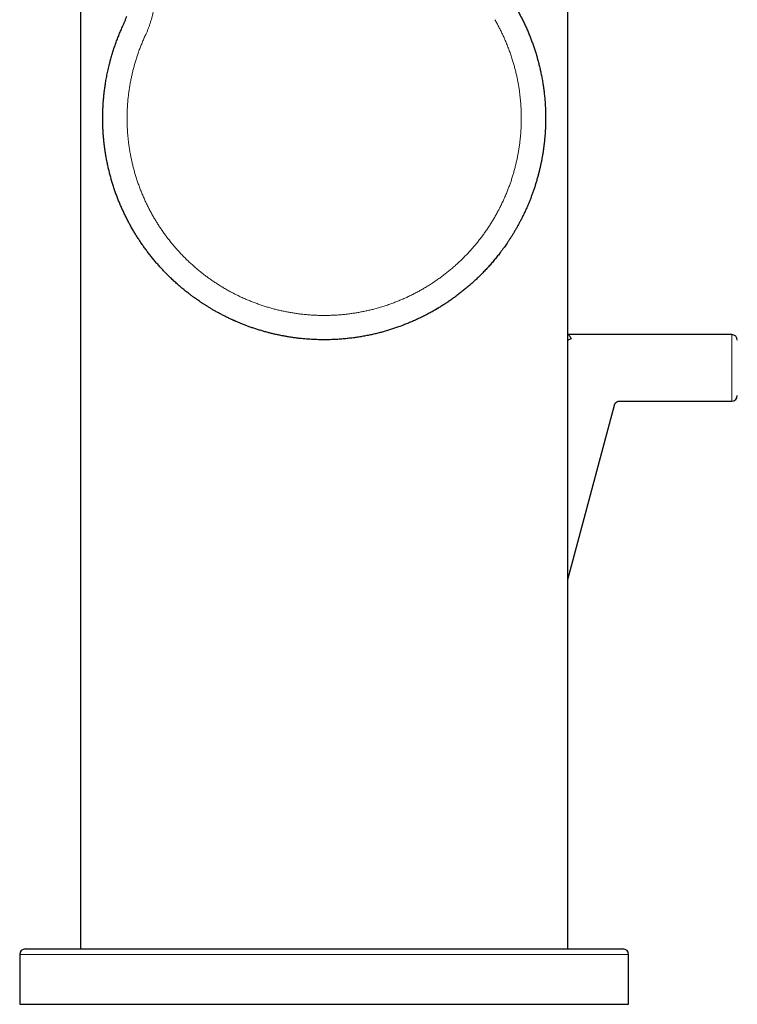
# Model space of a CAD drawing. Header units: millimetres. Extents: x 8 to 649, y 12 to 542.
# Tile 2 of 51: x 137 to 202, y 352 to 441. Entities that reach past the tile are written whole.
import ezdxf

# ---------------------------------------------------------------- set-up
doc = ezdxf.new("R2010")
doc.units = ezdxf.units.MM

msp = doc.modelspace()

# ---------------------------------------------------------------- linework, layer by layer
at = {"color": 7, "linetype": 'Continuous', "lineweight": 30}
for p, q in [((186.232, 357.312), (186.232, 465.412)), ((142.232, 455.324), (142.232, 357.312)), ((184.136, 430.351), (184.13, 430.294)), ((201.046, 412.775), (186.326, 412.775)), ((186.232, 390.677), (190.447, 406.405)), ((190.928, 406.775), (201.046, 406.775)), ((136.732, 356.812), (136.732, 352.312)), ((191.732, 352.312), (191.732, 356.812)), ((136.732, 352.312), (191.732, 352.312))]:
    msp.add_line(p, q, dxfattribs=at)
at = {"color": 8, "linetype": 'Continuous', "lineweight": 0}
for p, q in [((201.046, 406.775), (201.046, 412.775)), ((136.732, 356.812), (140.099, 356.812)), ((140.099, 356.812), (191.732, 356.812))]:
    msp.add_line(p, q, dxfattribs=at)
at = {"color": 7, "linetype": 'Continuous', "lineweight": 30, "flags": 128}
for points in [[(183.651, 427.524), (183.551, 427.135), (183.548, 427.124)], [(146.982, 422.191), (146.912, 422.312), (146.838, 422.44)], [(174.547, 415.177), (174.232, 414.991), (174.186, 414.965)], [(156.25, 413.974), (156.098, 414.041), (155.865, 414.146)], [(159.288, 412.932), (159.056, 412.993), (158.956, 413.02)]]:
    msp.add_lwpolyline(points, dxfattribs=at)
at = {"color": 7, "linetype": 'Continuous', "lineweight": 30}
for centre, start, end in [((201.046, 412.275), 0, 90), ((201.046, 407.275), 270, 0), ((137.232, 356.812), 90, 180), ((191.232, 356.812), 0, 90)]:
    msp.add_arc(centre, 0.5, start, end, dxfattribs=at)
at = {"color": 8, "linetype": 'Continuous', "lineweight": 0}
for points, knots in [([(146.297, 453.071), (146.368, 452.948), (146.509, 452.7), (146.712, 452.321), (146.908, 451.938), (147.097, 451.55), (147.257, 451.202), (147.393, 450.896), (147.505, 450.633), (147.614, 450.368), (147.72, 450.099), (147.825, 449.825), (147.934, 449.527), (148.045, 449.209), (148.156, 448.874), (148.26, 448.54), (148.357, 448.207), (148.45, 447.865), (148.539, 447.513), (148.6, 447.247), (148.637, 447.079), (148.652, 447.008), (148.667, 446.938), (148.681, 446.867), (148.696, 446.797), (148.709, 446.726), (148.723, 446.656), (148.753, 446.495), (148.797, 446.245), (148.849, 445.908), (148.892, 445.574), (148.928, 445.244), (148.955, 444.918), (148.974, 444.609), (148.984, 444.317), (148.988, 444.04), (148.986, 443.83), (148.983, 443.686), (148.981, 443.606), (148.978, 443.527), (148.974, 443.448), (148.97, 443.369), (148.965, 443.29), (148.96, 443.212), (148.949, 443.066), (148.93, 442.853), (148.898, 442.576), (148.858, 442.301), (148.811, 442.03), (148.756, 441.763), (148.694, 441.499), (148.623, 441.229), (148.541, 440.955), (148.448, 440.676), (148.345, 440.401), (148.235, 440.13), (148.154, 439.952), (148.113, 439.864)], [0, 0, 0, 0, 0.0309359, 0.0619552, 0.0930709, 0.1242958, 0.1556427, 0.1762397, 0.1968978, 0.2176206, 0.2384114, 0.2597059, 0.2813938, 0.3071859, 0.3327305, 0.3580349, 0.3831067, 0.4079538, 0.4350355, 0.4618662, 0.467108, 0.4723407, 0.4775643, 0.4827789, 0.4879846, 0.4931815, 0.4983697, 0.5035493, 0.5286446, 0.5533571, 0.5776982, 0.6016803, 0.625316, 0.6486185, 0.6688604, 0.6888649, 0.7086422, 0.7144278, 0.7201949, 0.7259436, 0.7316744, 0.7373875, 0.7430833, 0.7487619, 0.7544236, 0.7748295, 0.7950476, 0.815093, 0.8349813, 0.8547281, 0.8743498, 0.8938627, 0.9152213, 0.9364913, 0.9576956, 0.9788574, 1, 1, 1, 1]), ([(179.65, 441.213), (179.71, 441.107), (179.831, 440.895), (180.004, 440.572), (180.171, 440.245), (180.33, 439.916), (180.484, 439.583), (180.638, 439.227), (180.793, 438.848), (180.947, 438.445), (181.091, 438.038), (181.22, 437.643), (181.335, 437.259), (181.438, 436.888), (181.533, 436.515), (181.62, 436.14), (181.699, 435.763), (181.77, 435.385), (181.832, 435.005), (181.885, 434.631), (181.929, 434.261), (181.966, 433.897), (181.995, 433.533), (182.016, 433.168), (182.03, 432.803), (182.036, 432.415), (182.034, 432.006), (182.021, 431.576), (181.998, 431.146), (181.966, 430.732), (181.926, 430.334), (181.879, 429.952), (181.824, 429.572), (181.76, 429.192), (181.689, 428.815), (181.609, 428.439), (181.521, 428.064), (181.427, 427.698), (181.327, 427.34), (181.222, 426.991), (181.109, 426.643), (180.989, 426.298), (180.862, 425.956), (180.72, 425.596), (180.562, 425.219), (180.386, 424.826), (180.2, 424.438), (180.012, 424.068), (179.823, 423.716), (179.634, 423.382), (179.438, 423.051), (179.235, 422.725), (179.024, 422.404), (178.807, 422.087), (178.583, 421.775), (178.356, 421.473), (178.127, 421.181), (177.896, 420.898), (177.659, 420.621), (177.417, 420.348), (177.169, 420.08), (176.9, 419.802), (176.61, 419.514), (176.297, 419.219), (175.977, 418.931), (175.662, 418.662), (175.353, 418.409), (175.05, 418.172), (174.743, 417.942), (174.43, 417.719), (174.113, 417.502), (173.791, 417.292), (173.465, 417.089), (173.244, 416.96), (173.133, 416.895)], [0, 0, 0, 0, 0.013103, 0.026204, 0.039303, 0.052401, 0.065498, 0.078593, 0.094024, 0.109452, 0.124879, 0.140303, 0.154073, 0.167841, 0.181608, 0.195373, 0.209137, 0.222899, 0.236661, 0.250421, 0.263496, 0.27657, 0.289643, 0.302716, 0.315788, 0.328858, 0.344262, 0.359665, 0.375067, 0.390468, 0.404219, 0.417968, 0.431717, 0.445465, 0.459213, 0.47296, 0.486706, 0.500452, 0.513513, 0.526575, 0.539635, 0.552695, 0.565755, 0.578813, 0.594203, 0.609592, 0.62498, 0.640368, 0.654106, 0.667843, 0.68158, 0.695316, 0.709052, 0.722788, 0.736523, 0.750258, 0.76331, 0.776362, 0.789413, 0.802465, 0.815517, 0.828568, 0.843951, 0.859334, 0.874717, 0.8901, 0.903836, 0.917572, 0.931309, 0.945046, 0.958784, 0.972522, 0.986261, 1, 1, 1, 1]), ([(148.113, 439.864), (148.058, 439.743), (147.946, 439.5), (147.789, 439.132), (147.64, 438.762), (147.499, 438.388), (147.367, 438.012), (147.246, 437.64), (147.135, 437.273), (147.034, 436.91), (146.941, 436.545), (146.855, 436.178), (146.775, 435.8), (146.702, 435.414), (146.637, 435.019), (146.58, 434.624), (146.533, 434.228), (146.494, 433.831), (146.465, 433.442), (146.445, 433.059), (146.433, 432.683), (146.429, 432.306), (146.433, 431.929), (146.446, 431.544), (146.467, 431.152), (146.497, 430.753), (146.537, 430.356), (146.585, 429.96), (146.642, 429.565), (146.706, 429.179), (146.778, 428.803), (146.856, 428.435), (146.942, 428.068), (147.036, 427.702), (147.14, 427.331), (147.254, 426.955), (147.378, 426.574), (147.511, 426.197), (147.652, 425.824), (147.802, 425.454), (147.956, 425.095), (148.116, 424.746), (148.279, 424.407), (148.45, 424.071), (148.628, 423.739), (148.752, 423.52), (148.815, 423.41)], [0, 0, 0, 0, 0.023414, 0.046778, 0.070104, 0.093405, 0.116691, 0.139974, 0.161936, 0.183916, 0.205923, 0.227969, 0.250062, 0.273479, 0.296844, 0.320168, 0.343464, 0.366742, 0.390016, 0.411965, 0.43393, 0.455921, 0.477947, 0.500018, 0.523423, 0.546779, 0.570096, 0.593386, 0.616663, 0.639936, 0.661888, 0.683858, 0.705856, 0.727891, 0.749974, 0.773409, 0.796789, 0.820126, 0.843432, 0.866719, 0.889998, 0.911951, 0.933918, 0.955908, 0.977932, 1, 1, 1, 1]), ([(148.815, 423.41), (148.876, 423.305), (149, 423.094), (149.193, 422.783), (149.392, 422.476), (149.598, 422.172), (149.809, 421.873), (150.04, 421.561), (150.291, 421.238), (150.563, 420.903), (150.844, 420.575), (151.122, 420.266), (151.396, 419.974), (151.666, 419.699), (151.941, 419.43), (152.223, 419.168), (152.51, 418.911), (152.802, 418.661), (153.1, 418.417), (153.398, 418.183), (153.695, 417.96), (153.992, 417.747), (154.294, 417.54), (154.599, 417.339), (154.909, 417.144), (155.241, 416.945), (155.596, 416.742), (155.975, 416.538), (156.359, 416.343), (156.734, 416.164), (157.099, 416), (157.453, 415.85), (157.81, 415.707), (158.17, 415.572), (158.533, 415.445), (158.898, 415.326), (159.266, 415.215), (159.63, 415.114), (159.99, 415.021), (160.346, 414.938), (160.703, 414.862), (161.062, 414.793), (161.422, 414.732), (161.805, 414.675), (162.21, 414.623), (162.638, 414.58), (163.067, 414.546), (163.482, 414.524), (163.881, 414.512), (164.265, 414.508), (164.649, 414.513), (165.033, 414.526), (165.417, 414.547), (165.8, 414.577), (166.182, 414.615), (166.557, 414.66), (166.924, 414.713), (167.285, 414.772), (167.644, 414.838), (168.001, 414.912), (168.357, 414.993), (168.732, 415.086), (169.126, 415.194), (169.538, 415.317), (169.948, 415.45), (170.339, 415.588), (170.712, 415.73), (171.069, 415.873), (171.422, 416.025), (171.771, 416.184), (172.118, 416.35), (172.46, 416.524), (172.799, 416.705), (173.022, 416.831), (173.133, 416.895)], [0, 0, 0, 0, 0.013103, 0.026204, 0.039303, 0.052401, 0.065498, 0.078593, 0.094024, 0.109452, 0.124879, 0.140303, 0.154073, 0.167841, 0.181608, 0.195373, 0.209137, 0.222899, 0.236661, 0.250421, 0.263496, 0.27657, 0.289643, 0.302716, 0.315788, 0.328858, 0.344262, 0.359665, 0.375067, 0.390468, 0.404219, 0.417968, 0.431717, 0.445465, 0.459213, 0.47296, 0.486706, 0.500452, 0.513513, 0.526575, 0.539635, 0.552695, 0.565755, 0.578813, 0.594203, 0.609592, 0.62498, 0.640368, 0.654106, 0.667843, 0.68158, 0.695316, 0.709052, 0.722788, 0.736523, 0.750258, 0.76331, 0.776362, 0.789413, 0.802465, 0.815517, 0.828568, 0.843951, 0.859334, 0.874717, 0.8901, 0.903836, 0.917572, 0.931309, 0.945046, 0.958784, 0.972522, 0.986261, 1, 1, 1, 1]), ([(186.326, 412.775), (186.326, 412.775), (186.325, 412.776), (186.328, 412.77), (186.337, 412.757), (186.352, 412.734), (186.372, 412.702), (186.399, 412.661), (186.43, 412.611), (186.468, 412.552), (186.511, 412.485), (186.544, 412.434), (186.56, 412.408)], [0, 0, 0, 0, 0.012346, 0.118343, 0.224991, 0.332417, 0.440743, 0.550092, 0.66058, 0.772321, 0.885426, 1, 1, 1, 1]), ([(186.232, 412.223), (186.24, 412.232), (186.263, 412.259), (186.309, 412.297), (186.367, 412.336), (186.429, 412.369), (186.494, 412.394), (186.538, 412.403), (186.56, 412.408)], [0, 0, 0, 0, 0.0923293, 0.273865, 0.4554007, 0.6369333, 0.8184646, 1, 1, 1, 1])]:
    msp.add_open_spline(points, degree=3, knots=knots, dxfattribs=at)
at = {"color": 7, "linetype": 'Continuous', "lineweight": 30}
for points, knots in [([(181.553, 442.312), (181.617, 442.199), (181.746, 441.973), (181.931, 441.628), (182.111, 441.278), (182.285, 440.923), (182.453, 440.561), (182.612, 440.202), (182.761, 439.844), (182.901, 439.489), (183.036, 439.129), (183.164, 438.765), (183.286, 438.396), (183.401, 438.023), (183.509, 437.646), (183.611, 437.264), (183.705, 436.879), (183.795, 436.477), (183.88, 436.057), (183.955, 435.638), (184.008, 435.306), (184.035, 435.113), (184.045, 435.043), (184.048, 435.024), (184.05, 435.004), (184.053, 434.985), (184.055, 434.966), (184.058, 434.946), (184.069, 434.863), (184.088, 434.713), (184.113, 434.494), (184.137, 434.267), (184.159, 434.031), (184.178, 433.788), (184.195, 433.537), (184.209, 433.278), (184.221, 433.006), (184.229, 432.722), (184.233, 432.426), (184.232, 432.12), (184.227, 431.806), (184.216, 431.484), (184.2, 431.17), (184.181, 430.865), (184.157, 430.569), (184.128, 430.267), (184.094, 429.96), (184.055, 429.647), (184.009, 429.328), (183.959, 429.014), (183.905, 428.703), (183.846, 428.397), (183.782, 428.087), (183.711, 427.773), (183.635, 427.455), (183.579, 427.243), (183.551, 427.135)], [0, 0, 0, 0, 0.024762, 0.049673, 0.074734, 0.099944, 0.125304, 0.150813, 0.175002, 0.199324, 0.223779, 0.248367, 0.273087, 0.297941, 0.322927, 0.348047, 0.3733, 0.398685, 0.426763, 0.455001, 0.479984, 0.491016, 0.492256, 0.493496, 0.494736, 0.495977, 0.497218, 0.49846, 0.499701, 0.513257, 0.527308, 0.541852, 0.556891, 0.572424, 0.588451, 0.604972, 0.621987, 0.640342, 0.65924, 0.678679, 0.698662, 0.719186, 0.740253, 0.758742, 0.777629, 0.796915, 0.816599, 0.836681, 0.857162, 0.878042, 0.897531, 0.917355, 0.937514, 0.958008, 0.978837, 1, 1, 1, 1]), ([(146.057, 440.658), (146.096, 440.744), (146.173, 440.915), (146.277, 441.175), (146.355, 441.38), (146.395, 441.499), (146.405, 441.53)], [0, 0, 0, 0, 0.300543, 0.599, 0.89519, 1, 1, 1, 1]), ([(146.912, 422.312), (146.847, 422.425), (146.719, 422.651), (146.533, 422.996), (146.353, 423.346), (146.179, 423.702), (146.011, 424.064), (145.852, 424.424), (145.703, 424.781), (145.562, 425.137), (145.428, 425.497), (145.3, 425.862), (145.178, 426.23), (145.063, 426.604), (144.954, 426.981), (144.853, 427.362), (144.759, 427.747), (144.669, 428.15), (144.584, 428.569), (144.509, 428.988), (144.463, 429.28), (144.439, 429.443), (144.432, 429.494), (144.424, 429.546), (144.417, 429.597), (144.41, 429.648), (144.392, 429.789), (144.363, 430.021), (144.328, 430.349), (144.298, 430.683), (144.273, 431.024), (144.253, 431.371), (144.24, 431.725), (144.232, 432.089), (144.232, 432.463), (144.238, 432.846), (144.248, 433.126), (144.257, 433.299), (144.26, 433.364), (144.263, 433.43), (144.267, 433.495), (144.271, 433.561), (144.275, 433.621), (144.279, 433.673), (144.284, 433.748), (144.291, 433.851), (144.303, 433.996), (144.317, 434.155), (144.334, 434.329), (144.353, 434.509), (144.375, 434.697), (144.399, 434.892), (144.426, 435.092), (144.456, 435.298), (144.489, 435.511), (144.526, 435.732), (144.568, 435.961), (144.613, 436.199), (144.663, 436.444), (144.718, 436.696), (144.778, 436.954), (144.843, 437.219), (144.89, 437.398), (144.914, 437.488)], [0, 0, 0, 0, 0.024784, 0.049715, 0.074794, 0.10002, 0.125395, 0.150917, 0.175115, 0.199446, 0.223907, 0.2485, 0.273224, 0.29808, 0.323067, 0.348186, 0.373436, 0.398818, 0.426889, 0.45512, 0.480094, 0.483374, 0.486656, 0.48994, 0.493226, 0.496514, 0.499804, 0.520354, 0.541306, 0.56266, 0.584417, 0.606576, 0.629138, 0.652102, 0.676098, 0.700518, 0.725362, 0.729502, 0.733653, 0.737817, 0.741991, 0.746178, 0.750376, 0.753569, 0.756174, 0.764595, 0.773377, 0.783988, 0.79508, 0.806655, 0.818713, 0.831252, 0.844037, 0.857287, 0.871002, 0.885183, 0.900132, 0.915566, 0.931484, 0.947887, 0.964773, 0.982144, 1, 1, 1, 1]), ([(183.551, 427.135), (183.519, 427.019), (183.456, 426.789), (183.354, 426.448), (183.249, 426.116), (183.14, 425.791), (183.029, 425.475), (182.914, 425.17), (182.798, 424.873), (182.68, 424.584), (182.552, 424.285), (182.414, 423.977), (182.266, 423.662), (182.116, 423.357), (181.966, 423.062), (181.814, 422.777), (181.662, 422.502), (181.51, 422.236), (181.358, 421.981), (181.207, 421.734), (181.057, 421.498), (180.909, 421.27), (180.768, 421.06), (180.634, 420.866), (180.508, 420.688), (180.398, 420.535), (180.303, 420.406), (180.227, 420.304), (180.174, 420.235), (180.146, 420.198), (180.138, 420.187), (180.131, 420.177), (180.123, 420.167), (180.115, 420.157), (180.108, 420.147), (180.015, 420.026), (179.835, 419.797), (179.562, 419.464), (179.283, 419.139), (179, 418.822), (178.711, 418.513), (178.424, 418.217), (178.137, 417.935), (177.853, 417.665), (177.565, 417.402), (177.273, 417.147), (176.979, 416.898), (176.681, 416.657), (176.38, 416.422), (176.077, 416.195), (175.771, 415.975), (175.465, 415.763), (175.158, 415.559), (174.852, 415.363), (174.543, 415.173), (174.336, 415.052), (174.232, 414.991)], [0, 0, 0, 0, 0.023007, 0.045617, 0.067831, 0.089648, 0.111069, 0.131721, 0.151991, 0.171878, 0.191382, 0.214103, 0.236282, 0.257918, 0.279013, 0.299565, 0.319575, 0.339043, 0.357968, 0.376352, 0.394193, 0.411493, 0.42825, 0.442548, 0.456426, 0.469884, 0.478536, 0.487005, 0.494307, 0.495118, 0.495927, 0.496734, 0.49754, 0.498343, 0.499145, 0.499945, 0.527486, 0.554872, 0.582102, 0.609178, 0.636099, 0.662865, 0.68796, 0.712917, 0.737736, 0.762418, 0.786962, 0.811368, 0.835637, 0.859767, 0.88376, 0.907616, 0.930911, 0.954074, 0.977103, 1, 1, 1, 1]), ([(159.056, 412.993), (158.94, 413.025), (158.709, 413.088), (158.368, 413.19), (158.036, 413.295), (157.71, 413.404), (157.395, 413.516), (157.089, 413.63), (156.792, 413.746), (156.503, 413.865), (156.204, 413.993), (155.896, 414.131), (155.58, 414.279), (155.275, 414.429), (154.98, 414.58), (154.695, 414.732), (154.419, 414.884), (154.154, 415.036), (153.898, 415.188), (153.652, 415.339), (153.415, 415.489), (153.187, 415.638), (152.977, 415.779), (152.783, 415.913), (152.605, 416.039), (152.452, 416.149), (152.323, 416.244), (152.22, 416.321), (152.151, 416.373), (152.114, 416.401), (152.104, 416.409), (152.093, 416.417), (152.083, 416.425), (152.073, 416.432), (152.063, 416.44), (151.943, 416.533), (151.714, 416.712), (151.382, 416.985), (151.058, 417.262), (150.741, 417.545), (150.432, 417.833), (150.137, 418.121), (149.855, 418.407), (149.586, 418.691), (149.323, 418.979), (149.068, 419.27), (148.819, 419.565), (148.578, 419.862), (148.344, 420.163), (148.116, 420.466), (147.896, 420.772), (147.684, 421.078), (147.48, 421.385), (147.284, 421.692), (147.094, 422), (146.972, 422.208), (146.912, 422.312)], [0, 0, 0, 0, 0.02302, 0.045644, 0.067871, 0.089702, 0.111136, 0.131801, 0.152083, 0.171983, 0.1915, 0.214236, 0.236429, 0.258081, 0.27919, 0.299756, 0.319781, 0.339263, 0.358203, 0.376601, 0.394456, 0.411769, 0.42854, 0.44285, 0.45674, 0.47021, 0.47887, 0.487347, 0.494656, 0.495467, 0.496277, 0.497085, 0.497891, 0.498695, 0.499498, 0.500299, 0.527772, 0.555096, 0.58227, 0.609295, 0.636171, 0.662896, 0.687958, 0.712887, 0.737683, 0.762345, 0.786875, 0.811272, 0.835536, 0.859667, 0.883665, 0.907531, 0.93084, 0.954022, 0.977075, 1, 1, 1, 1]), ([(174.232, 414.991), (174.12, 414.927), (173.894, 414.799), (173.55, 414.613), (173.2, 414.433), (172.844, 414.26), (172.483, 414.092), (172.124, 413.933), (171.766, 413.784), (171.411, 413.643), (171.051, 413.509), (170.686, 413.38), (170.317, 413.259), (169.943, 413.143), (169.566, 413.035), (169.184, 412.933), (168.798, 412.839), (168.395, 412.748), (167.975, 412.663), (167.555, 412.588), (167.222, 412.536), (167.028, 412.508), (166.958, 412.498), (166.939, 412.496), (166.919, 412.493), (166.9, 412.491), (166.881, 412.488), (166.861, 412.485), (166.778, 412.474), (166.628, 412.455), (166.409, 412.43), (166.182, 412.407), (165.947, 412.385), (165.704, 412.366), (165.453, 412.349), (165.194, 412.334), (164.923, 412.323), (164.639, 412.315), (164.343, 412.311), (164.037, 412.312), (163.724, 412.317), (163.402, 412.328), (163.088, 412.344), (162.783, 412.364), (162.487, 412.387), (162.186, 412.416), (161.879, 412.45), (161.566, 412.489), (161.248, 412.535), (160.933, 412.585), (160.623, 412.639), (160.317, 412.698), (160.007, 412.762), (159.693, 412.833), (159.375, 412.909), (159.163, 412.965), (159.056, 412.993)], [0, 0, 0, 0, 0.024731, 0.049618, 0.074659, 0.099855, 0.125207, 0.150713, 0.174903, 0.199232, 0.223698, 0.248302, 0.273043, 0.297922, 0.322939, 0.348094, 0.373387, 0.398817, 0.426949, 0.455248, 0.480289, 0.491348, 0.492591, 0.493834, 0.495077, 0.496321, 0.497565, 0.49881, 0.500055, 0.513598, 0.527636, 0.542168, 0.557193, 0.572713, 0.588727, 0.605235, 0.622236, 0.640578, 0.659461, 0.678887, 0.698854, 0.719364, 0.740416, 0.758893, 0.777767, 0.79704, 0.816711, 0.836781, 0.857249, 0.878115, 0.897592, 0.917405, 0.937551, 0.958033, 0.978849, 1, 1, 1, 1]), ([(186.325, 412.775), (186.307, 412.775), (186.276, 412.774), (186.245, 412.768), (186.232, 412.766)], [0, 0, 0, 0, 0.5781372, 1, 1, 1, 1]), ([(190.446, 406.404), (190.452, 406.422), (190.462, 406.455), (190.482, 406.5), (190.504, 406.539), (190.526, 406.571), (190.547, 406.598), (190.567, 406.62), (190.585, 406.638), (190.603, 406.654), (190.624, 406.671), (190.65, 406.69), (190.682, 406.71), (190.72, 406.73), (190.764, 406.748), (190.815, 406.763), (190.87, 406.773), (190.909, 406.774), (190.928, 406.775)], [0, 0, 0, 0, 0.083384, 0.159045, 0.226984, 0.287201, 0.339693, 0.384461, 0.421502, 0.455587, 0.497149, 0.546556, 0.603805, 0.668894, 0.741821, 0.822584, 0.911183, 1, 1, 1, 1]), ([(137.233, 357.312), (137.233, 357.312), (137.234, 357.312), (137.246, 357.312), (137.265, 357.312), (137.292, 357.312), (137.318, 357.312), (137.34, 357.312), (137.354, 357.312), (137.369, 357.312), (137.384, 357.312), (137.401, 357.312), (137.418, 357.312), (137.449, 357.312), (137.497, 357.312), (137.566, 357.312), (137.644, 357.312), (137.73, 357.312), (137.823, 357.312), (137.925, 357.312), (138.027, 357.312), (138.127, 357.312), (138.224, 357.312), (138.325, 357.312), (138.432, 357.312), (138.542, 357.312), (138.654, 357.312), (138.783, 357.312), (138.934, 357.312), (139.108, 357.312), (139.29, 357.312), (139.48, 357.312), (139.678, 357.312), (139.881, 357.312), (140.092, 357.312), (140.31, 357.312), (140.462, 357.312), (140.538, 357.312)], [0, 0, 0, 0, 0.030546, 0.068202, 0.101347, 0.134509, 0.167697, 0.17888, 0.190068, 0.20126, 0.212457, 0.22366, 0.234868, 0.246083, 0.280919, 0.315708, 0.35046, 0.385187, 0.419898, 0.454604, 0.489316, 0.516601, 0.5439, 0.57122, 0.598566, 0.625941, 0.65223, 0.67803, 0.714113, 0.750163, 0.786192, 0.822212, 0.858235, 0.893628, 0.929045, 0.964499, 1, 1, 1, 1]), ([(140.538, 357.312), (140.621, 357.312), (140.788, 357.312), (141.049, 357.312), (141.318, 357.312), (141.595, 357.312), (141.88, 357.312), (142.142, 357.312), (142.377, 357.312), (142.583, 357.312), (142.792, 357.312), (143.006, 357.312), (143.226, 357.312), (143.454, 357.312), (143.722, 357.312), (144.029, 357.312), (144.375, 357.312), (144.728, 357.312), (145.088, 357.312), (145.422, 357.312), (145.729, 357.312), (146.007, 357.312), (146.231, 357.312), (146.4, 357.312), (146.512, 357.312), (146.624, 357.312), (146.738, 357.312), (146.851, 357.312), (147.058, 357.312), (147.36, 357.312), (147.761, 357.312), (148.167, 357.312), (148.579, 357.312), (148.996, 357.312), (149.373, 357.312), (149.707, 357.312), (149.997, 357.312), (150.289, 357.312), (150.584, 357.312), (150.881, 357.312), (151.181, 357.312), (151.535, 357.312), (151.944, 357.312), (152.41, 357.312), (152.879, 357.312), (153.353, 357.312), (153.83, 357.312), (154.302, 357.312), (154.768, 357.312), (155.229, 357.312), (155.693, 357.312), (156.16, 357.312), (156.64, 357.312), (157.132, 357.312), (157.635, 357.312), (158.141, 357.312), (158.648, 357.312), (159.157, 357.312), (159.612, 357.312), (160.013, 357.312), (160.359, 357.312), (160.706, 357.312), (161.053, 357.312), (161.402, 357.312), (161.751, 357.312), (162.154, 357.312), (162.61, 357.312), (163.119, 357.312), (163.627, 357.312), (164.136, 357.312), (164.645, 357.312), (165.133, 357.312), (165.6, 357.312), (166.047, 357.312), (166.395, 357.312), (166.644, 357.312), (166.794, 357.312), (166.945, 357.312), (167.095, 357.312), (167.245, 357.312), (167.396, 357.312), (167.652, 357.312), (168.012, 357.312), (168.477, 357.312), (168.939, 357.312), (169.4, 357.312), (169.86, 357.312), (170.317, 357.312), (170.74, 357.312), (171.129, 357.312), (171.485, 357.312), (171.84, 357.312), (172.193, 357.312), (172.541, 357.312), (172.88, 357.312), (173.255, 357.312), (173.67, 357.312), (174.124, 357.312), (174.575, 357.312), (175.023, 357.312), (175.464, 357.312), (175.899, 357.312), (176.329, 357.312), (176.755, 357.312), (177.189, 357.312), (177.629, 357.312), (178.075, 357.312), (178.516, 357.312), (178.951, 357.312), (179.381, 357.312), (179.759, 357.312), (180.087, 357.312), (180.367, 357.312), (180.645, 357.312), (180.92, 357.312), (181.196, 357.312), (181.475, 357.312), (181.794, 357.312), (182.147, 357.312), (182.529, 357.312), (182.905, 357.312), (183.274, 357.312), (183.604, 357.312), (183.897, 357.312), (184.154, 357.312), (184.356, 357.312), (184.506, 357.312), (184.604, 357.312), (184.701, 357.312), (184.798, 357.312), (184.894, 357.312), (185.067, 357.312), (185.314, 357.312), (185.628, 357.312), (185.935, 357.312), (186.234, 357.312), (186.525, 357.312), (186.777, 357.312), (186.993, 357.312), (187.176, 357.312), (187.354, 357.312), (187.53, 357.312), (187.701, 357.312), (187.869, 357.312), (188.062, 357.312), (188.276, 357.312), (188.508, 357.312), (188.732, 357.312), (188.946, 357.312), (189.15, 357.312), (189.342, 357.312), (189.521, 357.312), (189.689, 357.312), (189.848, 357.312), (189.999, 357.312), (190.144, 357.312), (190.284, 357.312), (190.416, 357.312), (190.538, 357.312), (190.65, 357.312), (190.753, 357.312), (190.836, 357.312), (190.902, 357.312), (190.954, 357.312), (191.002, 357.312), (191.045, 357.312), (191.084, 357.312), (191.119, 357.312), (191.153, 357.312), (191.185, 357.312), (191.211, 357.312), (191.227, 357.312), (191.233, 357.312), (191.232, 357.312), (191.232, 357.312)], [0, 0, 0, 0, 0.007255, 0.014499, 0.021737, 0.02897, 0.036201, 0.043432, 0.048305, 0.053179, 0.058057, 0.062938, 0.067825, 0.072921, 0.078098, 0.085339, 0.092571, 0.0998, 0.107026, 0.114253, 0.119554, 0.124859, 0.130167, 0.132254, 0.134342, 0.13643, 0.138519, 0.14061, 0.142701, 0.149858, 0.157003, 0.16414, 0.171271, 0.178399, 0.185527, 0.190328, 0.195131, 0.199936, 0.204744, 0.209557, 0.214374, 0.219196, 0.226506, 0.233803, 0.241092, 0.248375, 0.255655, 0.262933, 0.269798, 0.276667, 0.283542, 0.290425, 0.29732, 0.304629, 0.311927, 0.319216, 0.326499, 0.333778, 0.341057, 0.34596, 0.350865, 0.355772, 0.360683, 0.365598, 0.370518, 0.375444, 0.3826, 0.389745, 0.396882, 0.404014, 0.411142, 0.418269, 0.424543, 0.43082, 0.437102, 0.439219, 0.441336, 0.443455, 0.445574, 0.447694, 0.449816, 0.451939, 0.458532, 0.465117, 0.471695, 0.478268, 0.484838, 0.491407, 0.497978, 0.503142, 0.508309, 0.513481, 0.518656, 0.523838, 0.528814, 0.533697, 0.540526, 0.547349, 0.554169, 0.560986, 0.567805, 0.574504, 0.581208, 0.58792, 0.59464, 0.601894, 0.609138, 0.616375, 0.623608, 0.630839, 0.638071, 0.642943, 0.647818, 0.652696, 0.657578, 0.662465, 0.667561, 0.672738, 0.679978, 0.687211, 0.694439, 0.701666, 0.708893, 0.714194, 0.719499, 0.724807, 0.726894, 0.728981, 0.73107, 0.733159, 0.73525, 0.737341, 0.744497, 0.751643, 0.75878, 0.765911, 0.773039, 0.780167, 0.784968, 0.789771, 0.794576, 0.799384, 0.804196, 0.809014, 0.813836, 0.821146, 0.828443, 0.835732, 0.843015, 0.850295, 0.857573, 0.864438, 0.871307, 0.878182, 0.885065, 0.89196, 0.899269, 0.906567, 0.913856, 0.921139, 0.928418, 0.935697, 0.9406, 0.945505, 0.950412, 0.955323, 0.960238, 0.965158, 0.970084, 0.97724, 0.984385, 0.991522, 0.998654, 1, 1, 1, 1])]:
    msp.add_open_spline(points, degree=3, knots=knots, dxfattribs=at)
msp.add_open_spline([(144.914, 437.488), (144.951, 437.624), (145.025, 437.895), (145.148, 438.299), (145.278, 438.7), (145.417, 439.098), (145.564, 439.493), (145.72, 439.885), (145.883, 440.274), (145.999, 440.53), (146.057, 440.658)], degree=3, dxfattribs=at)

doc.saveas('drawing.dxf')
